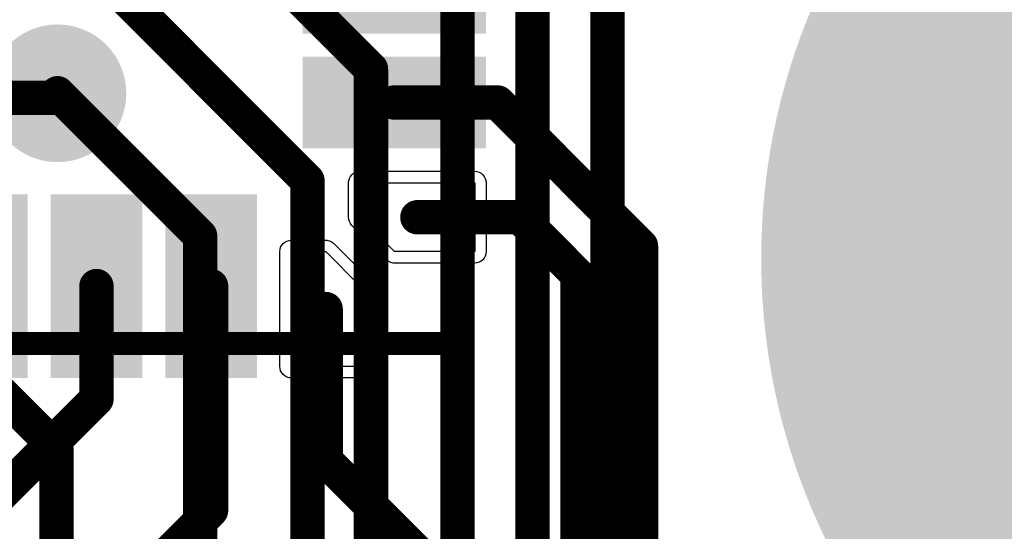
# Model space of a CAD drawing. Header units: inches. Extents: x 0 to 41, y 0 to 25.4.
# Tile 16 of 18: x 30.5 to 34.8, y 19.5 to 21.7. Entities that reach past the tile are written whole.
import ezdxf

# ---------------------------------------------------------------- set-up
doc = ezdxf.new("R2010")
doc.units = ezdxf.units.IN
for name, color, linetype in [('BOTTOM', 5, 'Continuous'), ('Bottom Solder', 6, 'Continuous'), ('TOP', 1, 'Continuous'), ('Top Assembly', 56, 'Continuous'), ('Top Overlay', 2, 'Continuous'), ('Top Solder', 216, 'Continuous'), ('Via Holes', 16, 'Continuous')]:
    doc.layers.add(name, color=color, linetype=linetype)

# ---------------------------------------------------------------- blocks, each defined once
blk = doc.blocks.new('UFQFPN20_3385')
at = {"layer": 'TOP'}
for points in [[(-0.6499986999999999, 1.65000051), (-0.3499993, 1.65000051), (-0.3499993, 0.9499993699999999), (-0.6499986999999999, 0.9499993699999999)], [(-0.1499997, 1.65000051), (0.1499997, 1.65000051), (0.1499997, 0.9499993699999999), (-0.1499997, 0.9499993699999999)], [(0.3499993, 1.65000051), (0.6499986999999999, 1.65000051), (0.6499986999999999, 0.9499993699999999), (0.3499993, 0.9499993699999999)], [(-1.65000051, 0.3499993), (-1.65000051, 0.6499986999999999), (-0.9499993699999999, 0.6499986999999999), (-0.9499993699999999, 0.3499993)], [(0.9499993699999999, 0.3499993), (0.9499993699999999, 0.6499986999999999), (1.65000051, 0.6499986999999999), (1.65000051, 0.3499993)], [(-1.65000051, -0.1499997), (-1.65000051, 0.1499997), (-0.9499993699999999, 0.1499997), (-0.9499993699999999, -0.1499997)], [(0.9499993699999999, -0.1499997), (0.9499993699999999, 0.1499997), (1.65000051, 0.1499997), (1.65000051, -0.1499997)], [(-1.65000051, -0.6499986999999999), (-1.65000051, -0.3499993), (-0.9499993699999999, -0.3499993), (-0.9499993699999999, -0.6499986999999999)], [(0.9499993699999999, -0.6499986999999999), (0.9499993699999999, -0.3499993), (1.65000051, -0.3499993), (1.65000051, -0.6499986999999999)], [(-0.6499986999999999, -0.9499993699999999), (-0.3499993, -0.9499993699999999), (-0.3499993, -1.65000051), (-0.6499986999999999, -1.65000051)], [(-0.1499997, -0.9499993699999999), (0.1499997, -0.9499993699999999), (0.1499997, -1.65000051), (-0.1499997, -1.65000051)], [(0.3499993, -0.9499993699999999), (0.6499986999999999, -0.9499993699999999), (0.6499986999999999, -1.65000051), (0.3499993, -1.65000051)]]:
    blk.add_hatch(color=1, dxfattribs=at).paths.add_polyline_path(points)
at = {"layer": 'Top Assembly'}
blk.add_hatch(color=56, dxfattribs=at).paths.add_polyline_path([(-1.54988514, 0.59953906), (-0.5998844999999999, 0.59953906), (-0.5998844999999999, 1.5495397), (-1.54988514, 1.5495397)])
at = {"layer": 'Top Solder'}
for points in [[(-0.6999985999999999, 1.70000041), (-0.2999994, 1.70000041), (-0.2999994, 0.8999994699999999), (-0.6999985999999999, 0.8999994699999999)], [(-0.1999996, 1.70000041), (0.1999996, 1.70000041), (0.1999996, 0.8999994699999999), (-0.1999996, 0.8999994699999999)], [(0.2999994, 1.70000041), (0.6999985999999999, 1.70000041), (0.6999985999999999, 0.8999994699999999), (0.2999994, 0.8999994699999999)], [(-1.70000041, 0.2999994), (-1.70000041, 0.6999985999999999), (-0.8999994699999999, 0.6999985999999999), (-0.8999994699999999, 0.2999994)], [(0.8999994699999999, 0.2999994), (0.8999994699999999, 0.6999985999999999), (1.70000041, 0.6999985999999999), (1.70000041, 0.2999994)], [(-1.70000041, -0.1999996), (-1.70000041, 0.1999996), (-0.8999994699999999, 0.1999996), (-0.8999994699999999, -0.1999996)], [(0.8999994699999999, -0.1999996), (0.8999994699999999, 0.1999996), (1.70000041, 0.1999996), (1.70000041, -0.1999996)], [(-1.70000041, -0.6999985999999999), (-1.70000041, -0.2999994), (-0.8999994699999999, -0.2999994), (-0.8999994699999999, -0.6999985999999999)], [(0.8999994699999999, -0.6999985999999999), (0.8999994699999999, -0.2999994), (1.70000041, -0.2999994), (1.70000041, -0.6999985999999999)], [(-0.6999985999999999, -0.8999994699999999), (-0.2999994, -0.8999994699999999), (-0.2999994, -1.70000041), (-0.6999985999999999, -1.70000041)], [(-0.1999996, -0.8999994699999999), (0.1999996, -0.8999994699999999), (0.1999996, -1.70000041), (-0.1999996, -1.70000041)], [(0.2999994, -0.8999994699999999), (0.6999985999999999, -0.8999994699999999), (0.6999985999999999, -1.70000041), (0.2999994, -1.70000041)]]:
    blk.add_hatch(color=216, dxfattribs=at).paths.add_polyline_path(points)
at = {"layer": 'TOP'}
for p, q in [((-1.15000024, 1.64999924), (-1.15000024, 1.29999994)), ((-0.8500008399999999, 1.64999924), (-1.15000024, 1.64999924)), ((-0.8500008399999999, 1.15000024), (-0.8500008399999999, 1.64999924)), ((0.8500008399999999, 1.15000024), (0.8500008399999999, 1.64999924)), ((0.8500008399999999, 1.64999924), (1.15000024, 1.64999924)), ((1.15000024, 1.64999924), (1.15000024, 1.29999994)), ((-1.15000024, 1.29999994), (-1.00000054, 1.15000024)), ((1.15000024, 1.29999994), (1.00000054, 1.15000024)), ((-1.64999924, 0.8500008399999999), (-1.64999924, 1.15000024)), ((-1.64999924, 1.15000024), (-1.29999994, 1.15000024)), ((-1.29999994, 1.15000024), (-1.15000024, 1.00000054)), ((-1.00000054, 1.15000024), (-0.8500008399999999, 1.15000024)), ((1.00000054, 1.15000024), (0.8500008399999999, 1.15000024)), ((1.15000024, 1.00000054), (1.29999994, 1.15000024)), ((1.29999994, 1.15000024), (1.64999924, 1.15000024)), ((1.64999924, 1.15000024), (1.64999924, 0.8500008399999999)), ((-1.15000024, 1.00000054), (-1.15000024, 0.8500008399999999)), ((1.15000024, 0.8500008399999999), (1.15000024, 1.00000054)), ((-1.15000024, 0.8500008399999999), (-1.64999924, 0.8500008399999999)), ((1.64999924, 0.8500008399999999), (1.15000024, 0.8500008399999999)), ((-1.15000024, -0.8500008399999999), (-1.64999924, -0.8500008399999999)), ((-1.64999924, -0.8500008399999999), (-1.64999924, -1.15000024)), ((-1.15000024, -1.00000054), (-1.15000024, -0.8500008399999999)), ((1.15000024, -0.8500008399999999), (1.64999924, -0.8500008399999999)), ((1.15000024, -1.00000054), (1.15000024, -0.8500008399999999)), ((1.64999924, -0.8500008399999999), (1.64999924, -1.15000024)), ((-1.29999994, -1.15000024), (-1.15000024, -1.00000054)), ((1.29999994, -1.15000024), (1.15000024, -1.00000054)), ((-1.64999924, -1.15000024), (-1.29999994, -1.15000024)), ((-1.15000024, -1.29999994), (-1.00000054, -1.15000024)), ((-1.00000054, -1.15000024), (-0.8500008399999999, -1.15000024)), ((-0.8500008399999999, -1.15000024), (-0.8500008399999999, -1.64999924)), ((0.8500008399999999, -1.64999924), (0.8500008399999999, -1.15000024)), ((0.8500008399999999, -1.15000024), (1.00000054, -1.15000024)), ((1.00000054, -1.15000024), (1.15000024, -1.29999994)), ((1.64999924, -1.15000024), (1.29999994, -1.15000024)), ((-1.15000024, -1.64999924), (-1.15000024, -1.29999994)), ((1.15000024, -1.29999994), (1.15000024, -1.64999924)), ((-0.8500008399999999, -1.64999924), (-1.15000024, -1.64999924)), ((1.15000024, -1.64999924), (0.8500008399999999, -1.64999924))]:
    blk.add_line(p, q, dxfattribs=at)
at = {"layer": 'Top Assembly', "const_width": 0.0999998}
for points in [[(-1.54999944, -1.54999944), (-1.54999944, 1.54999944)], [(-1.54999944, 1.54999944), (1.54999944, 1.54999944)], [(1.54999944, -1.54999944), (1.54999944, 1.54999944)], [(-1.54999944, -1.54999944), (1.54999944, -1.54999944)]]:
    blk.add_lwpolyline(points, dxfattribs=at)
at = {"layer": 'Top Assembly', "const_width": 0.0499999}
for points in [[(-1.57499812, 1.54999944, 1), (-1.52500076, 1.54999944, 1)], [(-1.57499812, 1.54999944, 1), (-1.52500076, 1.54999944, 1)], [(1.52500076, 1.54999944, 1), (1.57499812, 1.54999944, 1)], [(1.52500076, 1.54999944, 1), (1.57499812, 1.54999944, 1)], [(-1.57499812, -1.54999944, 1), (-1.52500076, -1.54999944, 1)], [(-1.57499812, -1.54999944, 1), (-1.52500076, -1.54999944, 1)], [(1.52500076, -1.54999944, 1), (1.57499812, -1.54999944, 1)], [(1.52500076, -1.54999944, 1), (1.57499812, -1.54999944, 1)]]:
    blk.add_lwpolyline(points, format="xyb", close=True, dxfattribs=at)
at = {"layer": 'Top Overlay'}
for points, const_width in [([(-1.75299878, 1.778, 1), (-1.80300122, 1.778, 1)], 0.2499995), ([(-1.86550046, 1.778, 1), (-1.74050198, 1.778, 1)], 0.12499848), ([(-1.81549802, 1.778, 1), (-1.69049954, 1.778, 1)], 0.12499848)]:
    blk.add_lwpolyline(points, format="xyb", close=True, dxfattribs=dict(at, const_width=const_width))
at = {"layer": 'Top Solder'}
for p, q in [((-1.1964162, 1.6692245), (-1.19177308, 1.6779113)), ((-1.19177308, 1.6779113), (-1.18552722, 1.68552622)), ((-1.18552722, 1.68552622), (-1.1779123, 1.69177208)), ((-1.1779123, 1.69177208), (-1.1692255, 1.6964152)), ((-1.1692255, 1.6964152), (-1.1598021, 1.69927524)), ((-1.1598021, 1.69927524), (-1.15000024, 1.70024044)), ((-1.15000024, 1.70024044), (-0.8500008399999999, 1.70024044)), ((-0.8500008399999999, 1.70024044), (-0.84019898, 1.69927524)), ((-0.84019898, 1.69927524), (-0.83077558, 1.6964152)), ((-0.83077558, 1.6964152), (-0.8220887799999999, 1.69177208)), ((-0.8220887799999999, 1.69177208), (-0.81447386, 1.68552622)), ((-0.81447386, 1.68552622), (-0.808228, 1.6779113)), ((-0.808228, 1.6779113), (-0.8035848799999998, 1.6692245)), ((0.8035848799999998, 1.6692245), (0.808228, 1.6779113)), ((0.808228, 1.6779113), (0.81447386, 1.68552622)), ((0.81447386, 1.68552622), (0.8220887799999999, 1.69177208)), ((0.8220887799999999, 1.69177208), (0.83077558, 1.6964152)), ((0.83077558, 1.6964152), (0.84019898, 1.69927524)), ((0.84019898, 1.69927524), (0.8500008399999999, 1.70024044)), ((0.8500008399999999, 1.70024044), (1.15000024, 1.70024044)), ((1.15000024, 1.70024044), (1.1598021, 1.69927524)), ((1.1598021, 1.69927524), (1.1692255, 1.6964152)), ((1.1692255, 1.6964152), (1.1779123, 1.69177208)), ((1.1779123, 1.69177208), (1.18552722, 1.68552622)), ((1.18552722, 1.68552622), (1.19177308, 1.6779113)), ((1.19177308, 1.6779113), (1.1964162, 1.6692245)), ((-1.20024144, 1.64999924), (-1.19927624, 1.6598011)), ((-1.20024144, 1.30002534), (-1.20024144, 1.64999924)), ((-1.19927624, 1.6598011), (-1.1964162, 1.6692245)), ((-0.8035848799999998, 1.6692245), (-0.80072484, 1.6598011)), ((-0.80072484, 1.6598011), (-0.7997596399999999, 1.64999924)), ((-0.7997596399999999, 1.64999924), (-0.7997596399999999, 1.15000024)), ((0.7997596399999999, 1.64999924), (0.80072484, 1.6598011)), ((0.7997596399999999, 1.15000024), (0.7997596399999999, 1.64999924)), ((0.80072484, 1.6598011), (0.8035848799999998, 1.6692245)), ((1.1964162, 1.6692245), (1.19927624, 1.6598011)), ((1.19927624, 1.6598011), (1.20024144, 1.64999924)), ((1.20024144, 1.64999924), (1.20024144, 1.30002534)), ((-1.20024398, 1.29999994), (-1.20024144, 1.30002534)), ((-1.19975884, 1.29510028), (-1.20024398, 1.29999994)), ((-1.19927624, 1.29019808), (-1.19975884, 1.29510028)), ((-1.19708168, 1.2829667), (-1.19927624, 1.29019808)), ((1.19927624, 1.29019808), (1.19708168, 1.2829667)), ((1.19975884, 1.29510028), (1.19927624, 1.29019808)), ((1.20024398, 1.29999994), (1.19975884, 1.29510028)), ((1.20024144, 1.30002534), (1.20024398, 1.29999994)), ((-1.1964162, 1.28077214), (-1.19708168, 1.2829667)), ((-1.19177562, 1.27208788), (-1.1964162, 1.28077214)), ((-1.18552722, 1.26447296), (-1.19177562, 1.27208788)), ((-1.03554022, 1.1144885), (-1.18552722, 1.26447296)), ((1.18552722, 1.26447296), (1.03554022, 1.1144885)), ((1.19177562, 1.27208788), (1.18552722, 1.26447296)), ((1.1964162, 1.28077214), (1.19177562, 1.27208788)), ((1.19708168, 1.2829667), (1.1964162, 1.28077214)), ((-1.69927524, 1.1598021), (-1.6964152, 1.1692255)), ((-1.6964152, 1.1692255), (-1.69177208, 1.1779123)), ((-1.69177208, 1.1779123), (-1.68552622, 1.18552722)), ((-1.68552622, 1.18552722), (-1.6779113, 1.19177308)), ((-1.6779113, 1.19177308), (-1.6692245, 1.1964162)), ((-1.6692245, 1.1964162), (-1.6598011, 1.19927624)), ((-1.6598011, 1.19927624), (-1.64999924, 1.20024144)), ((-1.64999924, 1.20024144), (-1.30002534, 1.20024144)), ((-1.30002534, 1.20024144), (-1.29999994, 1.20024398)), ((-1.29999994, 1.20024398), (-1.29510028, 1.19975884)), ((-1.29510028, 1.19975884), (-1.29019808, 1.19927624)), ((-1.29019808, 1.19927624), (-1.2829667, 1.19708168)), ((-1.2829667, 1.19708168), (-1.28077214, 1.1964162)), ((-1.28077214, 1.1964162), (-1.27208788, 1.19177562)), ((-1.27208788, 1.19177562), (-1.26447296, 1.18552722)), ((-1.26447296, 1.18552722), (-1.1144885, 1.03554022)), ((1.11447326, 1.03552752), (1.26446026, 1.18551198)), ((1.26446026, 1.18551198), (1.26447296, 1.18552722)), ((1.26447296, 1.18552722), (1.27208788, 1.19177308)), ((1.27208788, 1.19177308), (1.28077468, 1.1964162)), ((1.28077468, 1.1964162), (1.29019808, 1.19927624)), ((1.29019808, 1.19927624), (1.29999994, 1.20024144)), ((1.29999994, 1.20024144), (1.64999924, 1.20024144)), ((1.64999924, 1.20024144), (1.6598011, 1.19927624)), ((1.6598011, 1.19927624), (1.6692245, 1.1964162)), ((1.6692245, 1.1964162), (1.6779113, 1.19177308)), ((1.6779113, 1.19177308), (1.68552622, 1.18552722)), ((1.68552622, 1.18552722), (1.69177208, 1.1779123)), ((1.69177208, 1.1779123), (1.6964152, 1.1692255)), ((1.6964152, 1.1692255), (1.69927524, 1.1598021)), ((-1.70024044, 1.15000024), (-1.69927524, 1.1598021)), ((-1.70024044, 0.8500008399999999), (-1.70024044, 1.15000024)), ((-0.808228, 1.12208818), (-0.81447386, 1.11447326)), ((-0.8035848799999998, 1.13077498), (-0.808228, 1.12208818)), ((-0.80072484, 1.14019838), (-0.8035848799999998, 1.13077498)), ((-0.7997596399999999, 1.15000024), (-0.80072484, 1.14019838)), ((0.80072484, 1.14019838), (0.7997596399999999, 1.15000024)), ((0.8035848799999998, 1.13077498), (0.80072484, 1.14019838)), ((0.808228, 1.12208818), (0.8035848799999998, 1.13077498)), ((0.81447386, 1.11447326), (0.808228, 1.12208818)), ((1.69927524, 1.1598021), (1.70024044, 1.15000024)), ((1.70024044, 1.15000024), (1.70024044, 0.8500008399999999)), ((-1.03552752, 1.11447326), (-1.03554022, 1.1144885)), ((-1.0279126, 1.1082274), (-1.03552752, 1.11447326)), ((-1.0192258, 1.10358428), (-1.0279126, 1.1082274)), ((-1.0098024, 1.10072424), (-1.0192258, 1.10358428)), ((-1.00000054, 1.09975904), (-1.0098024, 1.10072424)), ((-0.8500008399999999, 1.09975904), (-1.00000054, 1.09975904)), ((-0.84019898, 1.10072424), (-0.8500008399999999, 1.09975904)), ((-0.83077558, 1.10358428), (-0.84019898, 1.10072424)), ((-0.8220887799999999, 1.1082274), (-0.83077558, 1.10358428)), ((-0.81447386, 1.11447326), (-0.8220887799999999, 1.1082274)), ((0.8220887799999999, 1.1082274), (0.81447386, 1.11447326)), ((0.83077558, 1.10358428), (0.8220887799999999, 1.1082274)), ((0.84019898, 1.10072424), (0.83077558, 1.10358428)), ((0.8500008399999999, 1.09975904), (0.84019898, 1.10072424)), ((1.00000054, 1.09975904), (0.8500008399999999, 1.09975904)), ((1.0098024, 1.10072424), (1.00000054, 1.09975904)), ((1.0192258, 1.10358428), (1.0098024, 1.10072424)), ((1.0279126, 1.1082274), (1.0192258, 1.10358428)), ((1.03552752, 1.11447326), (1.0279126, 1.1082274)), ((1.03554022, 1.1144885), (1.03552752, 1.11447326)), ((-1.1144885, 1.03554022), (-1.11447326, 1.03552752)), ((-1.11447326, 1.03552752), (-1.1082274, 1.0279126)), ((1.10822486, 1.0279126), (1.11447326, 1.03552752)), ((-1.1082274, 1.0279126), (-1.10358428, 1.0192258)), ((-1.10358428, 1.0192258), (-1.10072424, 1.0098024)), ((-1.10072424, 1.0098024), (-1.09975904, 1.00000054)), ((-1.09975904, 1.00000054), (-1.09975904, 0.8500008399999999)), ((1.0997565, 1.00000054), (1.10024164, 1.0049002)), ((1.09975904, 0.9999751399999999), (1.0997565, 1.00000054)), ((1.09975904, 0.8500008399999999), (1.09975904, 0.9999751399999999)), ((1.10024164, 1.0049002), (1.10072424, 1.0098024)), ((1.10072424, 1.0098024), (1.1029188, 1.01703378)), ((1.1029188, 1.01703378), (1.10358428, 1.01922834)), ((1.10358428, 1.01922834), (1.10822486, 1.0279126)), ((-1.69927524, 0.84019898), (-1.70024044, 0.8500008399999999)), ((-1.6964152, 0.83077558), (-1.69927524, 0.84019898)), ((-1.69177208, 0.8220887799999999), (-1.6964152, 0.83077558)), ((-1.68552622, 0.81447386), (-1.69177208, 0.8220887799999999)), ((-1.1082274, 0.8220887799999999), (-1.11447326, 0.81447386)), ((-1.10358428, 0.83077558), (-1.1082274, 0.8220887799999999)), ((-1.10072424, 0.84019898), (-1.10358428, 0.83077558)), ((-1.09975904, 0.8500008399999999), (-1.10072424, 0.84019898)), ((1.10072424, 0.84019898), (1.09975904, 0.8500008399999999)), ((1.10358428, 0.83077558), (1.10072424, 0.84019898)), ((1.1082274, 0.8220887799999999), (1.10358428, 0.83077558)), ((1.11447326, 0.81447386), (1.1082274, 0.8220887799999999)), ((1.69177208, 0.8220887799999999), (1.68552622, 0.81447386)), ((1.6964152, 0.83077558), (1.69177208, 0.8220887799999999)), ((1.69927524, 0.84019898), (1.6964152, 0.83077558)), ((1.70024044, 0.8500008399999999), (1.69927524, 0.84019898)), ((-1.6779113, 0.808228), (-1.68552622, 0.81447386)), ((-1.6692245, 0.8035848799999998), (-1.6779113, 0.808228)), ((-1.6598011, 0.80072484), (-1.6692245, 0.8035848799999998)), ((-1.64999924, 0.7997596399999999), (-1.6598011, 0.80072484)), ((-1.15000024, 0.7997596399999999), (-1.64999924, 0.7997596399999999)), ((-1.14019838, 0.80072484), (-1.15000024, 0.7997596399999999)), ((-1.13077498, 0.8035848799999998), (-1.14019838, 0.80072484)), ((-1.12208818, 0.808228), (-1.13077498, 0.8035848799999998)), ((-1.11447326, 0.81447386), (-1.12208818, 0.808228)), ((1.12208818, 0.808228), (1.11447326, 0.81447386)), ((1.13077498, 0.8035848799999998), (1.12208818, 0.808228)), ((1.14019838, 0.80072484), (1.13077498, 0.8035848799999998)), ((1.15000024, 0.7997596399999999), (1.14019838, 0.80072484)), ((1.64999924, 0.7997596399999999), (1.15000024, 0.7997596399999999)), ((1.6598011, 0.80072484), (1.64999924, 0.7997596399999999)), ((1.6692245, 0.8035848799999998), (1.6598011, 0.80072484)), ((1.6779113, 0.808228), (1.6692245, 0.8035848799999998)), ((1.68552622, 0.81447386), (1.6779113, 0.808228)), ((-1.69177208, -0.8220887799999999), (-1.68552622, -0.81447386)), ((-1.68552622, -0.81447386), (-1.6779113, -0.808228)), ((-1.6779113, -0.808228), (-1.6692245, -0.8035848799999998)), ((-1.6692245, -0.8035848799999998), (-1.6598011, -0.80072484)), ((-1.6598011, -0.80072484), (-1.64999924, -0.7997596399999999)), ((-1.64999924, -0.7997596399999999), (-1.15000024, -0.7997596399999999)), ((-1.15000024, -0.7997596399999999), (-1.14019838, -0.80072484)), ((-1.14019838, -0.80072484), (-1.13077498, -0.8035848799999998)), ((-1.13077498, -0.8035848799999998), (-1.12208818, -0.808228)), ((-1.12208818, -0.808228), (-1.11447326, -0.81447386)), ((-1.11447326, -0.81447386), (-1.1082274, -0.8220887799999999)), ((1.1082274, -0.8220887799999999), (1.11447326, -0.81447386)), ((1.11447326, -0.81447386), (1.12208818, -0.808228)), ((1.12208818, -0.808228), (1.13077498, -0.8035848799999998)), ((1.13077498, -0.8035848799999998), (1.14019838, -0.80072484)), ((1.14019838, -0.80072484), (1.15000024, -0.7997596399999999)), ((1.15000024, -0.7997596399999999), (1.64999924, -0.7997596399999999)), ((1.64999924, -0.7997596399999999), (1.6598011, -0.80072484)), ((1.6598011, -0.80072484), (1.6692245, -0.8035848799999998)), ((1.6692245, -0.8035848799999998), (1.6779113, -0.808228)), ((1.6779113, -0.808228), (1.68552622, -0.81447386)), ((1.68552622, -0.81447386), (1.69177208, -0.8220887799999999)), ((-1.70024044, -0.8500008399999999), (-1.69927524, -0.84019898)), ((-1.70024044, -1.15000024), (-1.70024044, -0.8500008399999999)), ((-1.69927524, -0.84019898), (-1.6964152, -0.83077558)), ((-1.6964152, -0.83077558), (-1.69177208, -0.8220887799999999)), ((-1.1082274, -0.8220887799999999), (-1.10358428, -0.83077558)), ((-1.10358428, -0.83077558), (-1.10072424, -0.84019898)), ((-1.10072424, -0.84019898), (-1.09975904, -0.8500008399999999)), ((-1.09975904, -0.8500008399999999), (-1.09975904, -1.00000054)), ((1.09975904, -0.8500008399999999), (1.10072424, -0.84019898)), ((1.09975904, -1.00000054), (1.09975904, -0.8500008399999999)), ((1.10072424, -0.84019898), (1.10358428, -0.83077558)), ((1.10358428, -0.83077558), (1.1082274, -0.8220887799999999)), ((1.69177208, -0.8220887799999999), (1.6964152, -0.83077558)), ((1.6964152, -0.83077558), (1.69927524, -0.84019898)), ((1.69927524, -0.84019898), (1.70024044, -0.8500008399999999)), ((1.70024044, -0.8500008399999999), (1.70024044, -1.15000024)), ((-1.1082274, -1.0279126), (-1.11447326, -1.03552752)), ((-1.10358428, -1.0192258), (-1.1082274, -1.0279126)), ((-1.10072424, -1.0098024), (-1.10358428, -1.0192258)), ((-1.09975904, -1.00000054), (-1.10072424, -1.0098024)), ((1.10072424, -1.0098024), (1.09975904, -1.00000054)), ((1.10358428, -1.0192258), (1.10072424, -1.0098024)), ((1.1082274, -1.0279126), (1.10358428, -1.0192258)), ((1.11447326, -1.03552752), (1.1082274, -1.0279126)), ((-1.1144885, -1.03554022), (-1.26447296, -1.18552722)), ((-1.11447326, -1.03552752), (-1.1144885, -1.03554022)), ((1.1144885, -1.03554022), (1.11447326, -1.03552752)), ((1.26447296, -1.18552722), (1.1144885, -1.03554022)), ((-1.18552722, -1.26447296), (-1.03554022, -1.1144885)), ((-1.03554022, -1.1144885), (-1.03552752, -1.11447326)), ((-1.03552752, -1.11447326), (-1.0279126, -1.1082274)), ((-1.0279126, -1.1082274), (-1.0192258, -1.10358428)), ((-1.0192258, -1.10358428), (-1.0098024, -1.10072424)), ((-1.0098024, -1.10072424), (-1.00000054, -1.09975904)), ((-1.00000054, -1.09975904), (-0.8500008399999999, -1.09975904)), ((-0.8500008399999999, -1.09975904), (-0.84019898, -1.10072424)), ((-0.84019898, -1.10072424), (-0.83077558, -1.10358428)), ((-0.83077558, -1.10358428), (-0.8220887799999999, -1.1082274)), ((-0.8220887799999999, -1.1082274), (-0.81447386, -1.11447326)), ((-0.81447386, -1.11447326), (-0.808228, -1.12208818)), ((0.808228, -1.12208818), (0.81447386, -1.11447326)), ((0.81447386, -1.11447326), (0.8220887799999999, -1.1082274)), ((0.8220887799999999, -1.1082274), (0.83077558, -1.10358428)), ((0.83077558, -1.10358428), (0.84019898, -1.10072424)), ((0.84019898, -1.10072424), (0.8500008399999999, -1.09975904)), ((0.8500008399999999, -1.09975904), (0.9999751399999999, -1.09975904)), ((0.9999751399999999, -1.09975904), (1.00000054, -1.0997565)), ((1.00000054, -1.0997565), (1.0049002, -1.10024164)), ((1.0049002, -1.10024164), (1.0098024, -1.10072424)), ((1.0098024, -1.10072424), (1.01703378, -1.1029188)), ((1.01703378, -1.1029188), (1.01922834, -1.10358428)), ((1.01922834, -1.10358428), (1.0279126, -1.10822486)), ((1.0279126, -1.10822486), (1.03552752, -1.11447326)), ((1.03552752, -1.11447326), (1.18551198, -1.26446026)), ((-1.69927524, -1.1598021), (-1.70024044, -1.15000024)), ((-1.6964152, -1.1692255), (-1.69927524, -1.1598021)), ((-0.808228, -1.12208818), (-0.8035848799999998, -1.13077498)), ((-0.8035848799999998, -1.13077498), (-0.80072484, -1.14019838)), ((-0.80072484, -1.14019838), (-0.7997596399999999, -1.15000024)), ((-0.7997596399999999, -1.15000024), (-0.7997596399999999, -1.64999924)), ((0.7997596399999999, -1.15000024), (0.80072484, -1.14019838)), ((0.7997596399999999, -1.64999924), (0.7997596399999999, -1.15000024)), ((0.80072484, -1.14019838), (0.8035848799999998, -1.13077498)), ((0.8035848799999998, -1.13077498), (0.808228, -1.12208818)), ((1.69927524, -1.1598021), (1.6964152, -1.1692255)), ((1.70024044, -1.15000024), (1.69927524, -1.1598021)), ((-1.69177208, -1.1779123), (-1.6964152, -1.1692255)), ((-1.68552622, -1.18552722), (-1.69177208, -1.1779123)), ((-1.6779113, -1.19177308), (-1.68552622, -1.18552722)), ((-1.6692245, -1.1964162), (-1.6779113, -1.19177308)), ((-1.6598011, -1.19927624), (-1.6692245, -1.1964162)), ((-1.64999924, -1.20024144), (-1.6598011, -1.19927624)), ((-1.30002534, -1.20024144), (-1.64999924, -1.20024144)), ((-1.29999994, -1.20024398), (-1.30002534, -1.20024144)), ((-1.29510028, -1.19975884), (-1.29999994, -1.20024398)), ((-1.29019808, -1.19927624), (-1.29510028, -1.19975884)), ((-1.2829667, -1.19708168), (-1.29019808, -1.19927624)), ((-1.28077214, -1.1964162), (-1.2829667, -1.19708168)), ((-1.27208788, -1.19177562), (-1.28077214, -1.1964162)), ((-1.26447296, -1.18552722), (-1.27208788, -1.19177562)), ((1.27208788, -1.19177562), (1.26447296, -1.18552722)), ((1.28077214, -1.1964162), (1.27208788, -1.19177562)), ((1.2829667, -1.19708168), (1.28077214, -1.1964162)), ((1.29019808, -1.19927624), (1.2829667, -1.19708168)), ((1.29510028, -1.19975884), (1.29019808, -1.19927624)), ((1.29999994, -1.20024398), (1.29510028, -1.19975884)), ((1.30002534, -1.20024144), (1.29999994, -1.20024398)), ((1.64999924, -1.20024144), (1.30002534, -1.20024144)), ((1.6598011, -1.19927624), (1.64999924, -1.20024144)), ((1.6692245, -1.1964162), (1.6598011, -1.19927624)), ((1.6779113, -1.19177308), (1.6692245, -1.1964162)), ((1.68552622, -1.18552722), (1.6779113, -1.19177308)), ((1.69177208, -1.1779123), (1.68552622, -1.18552722)), ((1.6964152, -1.1692255), (1.69177208, -1.1779123)), ((-1.19927624, -1.29019808), (-1.19708168, -1.2829667)), ((-1.19708168, -1.2829667), (-1.1964162, -1.28077214)), ((-1.1964162, -1.28077214), (-1.19177562, -1.27208788)), ((-1.19177562, -1.27208788), (-1.18552722, -1.26447296)), ((1.18551198, -1.26446026), (1.18552722, -1.26447296)), ((1.18552722, -1.26447296), (1.19177308, -1.27208788)), ((1.19177308, -1.27208788), (1.1964162, -1.28077468)), ((1.1964162, -1.28077468), (1.19927624, -1.29019808)), ((-1.20024398, -1.29999994), (-1.19975884, -1.29510028)), ((-1.20024144, -1.30002534), (-1.20024398, -1.29999994)), ((-1.20024144, -1.64999924), (-1.20024144, -1.30002534)), ((-1.19975884, -1.29510028), (-1.19927624, -1.29019808)), ((1.19927624, -1.29019808), (1.20024144, -1.29999994)), ((1.20024144, -1.29999994), (1.20024144, -1.64999924)), ((-1.19927624, -1.6598011), (-1.20024144, -1.64999924)), ((-1.1964162, -1.6692245), (-1.19927624, -1.6598011)), ((-1.19177308, -1.6779113), (-1.1964162, -1.6692245)), ((-0.8035848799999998, -1.6692245), (-0.808228, -1.6779113)), ((-0.80072484, -1.6598011), (-0.8035848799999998, -1.6692245)), ((-0.7997596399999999, -1.64999924), (-0.80072484, -1.6598011)), ((0.80072484, -1.6598011), (0.7997596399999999, -1.64999924)), ((0.8035848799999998, -1.6692245), (0.80072484, -1.6598011)), ((0.808228, -1.6779113), (0.8035848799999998, -1.6692245)), ((1.1964162, -1.6692245), (1.19177308, -1.6779113)), ((1.19927624, -1.6598011), (1.1964162, -1.6692245)), ((1.20024144, -1.64999924), (1.19927624, -1.6598011)), ((-1.18552722, -1.68552622), (-1.19177308, -1.6779113)), ((-1.1779123, -1.69177208), (-1.18552722, -1.68552622)), ((-1.1692255, -1.6964152), (-1.1779123, -1.69177208)), ((-1.1598021, -1.69927524), (-1.1692255, -1.6964152)), ((-1.15000024, -1.70024044), (-1.1598021, -1.69927524)), ((-0.8500008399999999, -1.70024044), (-1.15000024, -1.70024044)), ((-0.84019898, -1.69927524), (-0.8500008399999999, -1.70024044)), ((-0.83077558, -1.6964152), (-0.84019898, -1.69927524)), ((-0.8220887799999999, -1.69177208), (-0.83077558, -1.6964152)), ((-0.81447386, -1.68552622), (-0.8220887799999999, -1.69177208)), ((-0.808228, -1.6779113), (-0.81447386, -1.68552622)), ((0.81447386, -1.68552622), (0.808228, -1.6779113)), ((0.8220887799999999, -1.69177208), (0.81447386, -1.68552622)), ((0.83077558, -1.6964152), (0.8220887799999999, -1.69177208)), ((0.84019898, -1.69927524), (0.83077558, -1.6964152)), ((0.8500008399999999, -1.70024044), (0.84019898, -1.69927524)), ((1.15000024, -1.70024044), (0.8500008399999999, -1.70024044)), ((1.1598021, -1.69927524), (1.15000024, -1.70024044)), ((1.1692255, -1.6964152), (1.1598021, -1.69927524)), ((1.1779123, -1.69177208), (1.1692255, -1.6964152)), ((1.18552722, -1.68552622), (1.1779123, -1.69177208)), ((1.19177308, -1.6779113), (1.18552722, -1.68552622))]:
    blk.add_line(p, q, dxfattribs=at)

msp = doc.modelspace()

# ---------------------------------------------------------------- hatches: boundary and pattern name
at = {"layer": 'BOTTOM'}
h = msp.add_hatch(color=5, dxfattribs=at)
edge = h.paths.add_edge_path()
edge.add_arc((30.6301648, 21.40029502), 0.2999994, 0, 360)
at = {"layer": 'Bottom Solder'}
h = msp.add_hatch(color=6, dxfattribs=at)
edge = h.paths.add_edge_path()
edge.add_arc((36.50003622, 20.68000944), 2.79999948, 0, 360)
at = {"layer": 'TOP'}
h = msp.add_hatch(color=1, dxfattribs=at)
edge = h.paths.add_edge_path()
edge.add_arc((30.6301648, 21.40029502), 0.2999994, 0, 360)
at = {"layer": 'Top Solder'}
h = msp.add_hatch(color=216, dxfattribs=at)
edge = h.paths.add_edge_path()
edge.add_arc((36.50003622, 20.68000944), 2.79999948, 0, 360)
at = {"layer": 'Via Holes'}
h = msp.add_hatch(color=7, dxfattribs=at)
edge = h.paths.add_edge_path()
edge.add_arc((30.6301648, 21.40029502), 0.1499997, 0, 360)

# ---------------------------------------------------------------- linework, layer by layer
at = {"layer": 'BOTTOM', "const_width": 0.1499997}
for points in [[(29.33038584, 23.41000906), (31.72064776, 21.01974714)], [(32.70202756, 19.14940544), (32.70202756, 23.06100798)], [(33.02902716, 19.25779994), (33.02902716, 22.7615115)], [(32.37502796, 18.99799096), (32.37502796, 22.38324708)], [(31.16721224, 22.33615294), (31.99764746, 21.50571772)], [(28.38320968, 22.09503074), (30.6250721, 19.85316832)], [(31.99764746, 18.98363488), (31.99764746, 21.50571772)], [(30.6301648, 21.40029502), (31.25226668, 20.77819314)], [(31.72064776, 18.868898), (31.72064776, 21.01974714)], [(31.25226668, 18.9455425), (31.25226668, 20.77819314)], [(30.6250721, 16.61623296), (30.6250721, 19.85316832)]]:
    msp.add_lwpolyline(points, dxfattribs=at)
at = {"layer": 'BOTTOM', "const_width": 0.07499858}
for points in [[(31.9601469, 21.50571772, 1), (32.03514801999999, 21.50571772, 1)], [(31.9601469, 21.50571772, 1), (32.03514801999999, 21.50571772, 1)], [(30.59266424, 21.40029502, 1), (30.66766536, 21.40029502, 1)], [(31.6831472, 21.01974714, 1), (31.75814832, 21.01974714, 1)], [(31.6831472, 21.01974714, 1), (31.75814832, 21.01974714, 1)], [(31.21476612, 20.77819314, 1), (31.28976724, 20.77819314, 1)], [(31.21476612, 20.77819314, 1), (31.28976724, 20.77819314, 1)], [(30.58757154, 19.85316832, 1), (30.66257266, 19.85316832, 1)], [(30.58757154, 19.85316832, 1), (30.66257266, 19.85316832, 1)]]:
    msp.add_lwpolyline(points, format="xyb", close=True, dxfattribs=at)
at = {"layer": 'TOP', "const_width": 0.1499997}
for points in [[(29.52018226, 21.38015282), (30.6100226, 21.38015282)], [(30.6100226, 21.38015282), (30.6301648, 21.40029502)], [(32.10003994, 21.36001062), (32.55004158, 21.36001062)], [(32.55004158, 21.36001062), (33.17569946, 20.73435274)], [(32.20003973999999, 20.86000908), (32.64766902, 20.86000908)], [(32.64766902, 20.86000908), (32.89869976, 20.60897834)], [(33.17569946, 18.1405022), (33.17569946, 20.73435274)], [(32.89869976, 18.25523908), (32.89869976, 20.60897834)], [(30.80004, 20.06768656), (30.80004, 20.56000968)], [(31.300039, 19.58264054), (31.300039, 20.56000968)], [(31.80004054, 19.7999604), (31.80004054, 20.46000988)], [(29.70000156, 18.96764812), (30.80004, 20.06768656)], [(31.80004054, 19.7999604), (32.20000164, 19.3999993)], [(31.1174003, 19.40000184), (31.300039, 19.58264054)]]:
    msp.add_lwpolyline(points, dxfattribs=at)
at = {"layer": 'TOP', "const_width": 0.07499858}
for points in [[(30.57252204, 21.38015282, 1), (30.64752316, 21.38015282, 1)], [(30.57252204, 21.38015282, 1), (30.64752316, 21.38015282, 1)], [(30.59266424, 21.40029502, 1), (30.66766536, 21.40029502, 1)], [(32.06253938, 21.36001062, 1), (32.13754049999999, 21.36001062, 1)], [(32.51254102, 21.36001062, 1), (32.58754214, 21.36001062, 1)], [(32.51254102, 21.36001062, 1), (32.58754214, 21.36001062, 1)], [(32.16253918, 20.86000908, 1), (32.2375403, 20.86000908, 1)], [(32.61016846, 20.86000908, 1), (32.68516958, 20.86000908, 1)], [(32.61016846, 20.86000908, 1), (32.68516958, 20.86000908, 1)], [(33.1381989, 20.73435274, 1), (33.21320002, 20.73435274, 1)], [(33.1381989, 20.73435274, 1), (33.21320002, 20.73435274, 1)], [(32.86119919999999, 20.60897834, 1), (32.93620032, 20.60897834, 1)], [(32.86119919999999, 20.60897834, 1), (32.93620032, 20.60897834, 1)], [(30.76253944, 20.56000968, 1), (30.83754056, 20.56000968, 1)], [(31.26253844, 20.56000968, 1), (31.33753956, 20.56000968, 1)], [(31.76253998, 20.46000988, 1), (31.8375411, 20.46000988, 1)], [(30.76253944, 20.06768656, 1), (30.83754056, 20.06768656, 1)], [(30.76253944, 20.06768656, 1), (30.83754056, 20.06768656, 1)], [(31.76253998, 19.7999604, 1), (31.8375411, 19.7999604, 1)], [(31.76253998, 19.7999604, 1), (31.8375411, 19.7999604, 1)], [(31.26253844, 19.58264054, 1), (31.33753956, 19.58264054, 1)], [(31.26253844, 19.58264054, 1), (31.33753956, 19.58264054, 1)]]:
    msp.add_lwpolyline(points, format="xyb", close=True, dxfattribs=at)

# ---------------------------------------------------------------- block references
msp.add_blockref('UFQFPN20_3385', (30.80004, 21.86000962))

doc.saveas('drawing.dxf')
